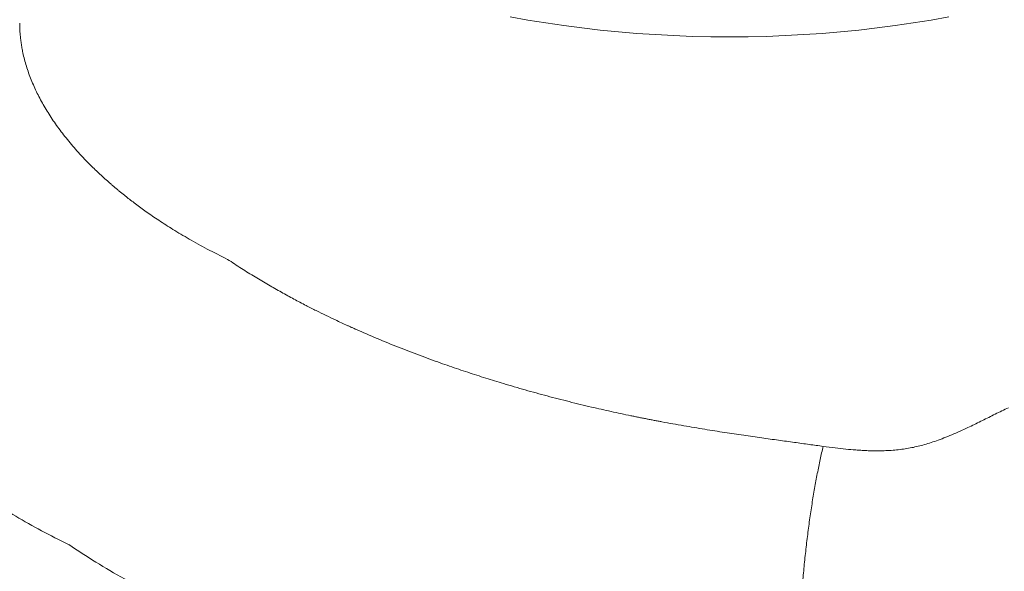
# Model space of a CAD drawing. Header units: millimetres. Extents: x 8 to 693, y 12 to 484.
# Tile 34 of 46: x 575 to 609, y 144 to 163. Entities that reach past the tile are written whole.
import ezdxf

# ---------------------------------------------------------------- set-up
doc = ezdxf.new("R2010")
doc.units = ezdxf.units.MM

msp = doc.modelspace()

# ---------------------------------------------------------------- linework, layer by layer
at = {"color": 252, "linetype": 'Continuous', "lineweight": 0, "flags": 128}
msp.add_lwpolyline([(592.059, 162.609), (592.659, 162.502), (593.264, 162.403), (593.873, 162.314), (594.485, 162.234), (595.102, 162.163), (595.721, 162.102), (596.343, 162.05), (596.967, 162.007), (597.592, 161.974), (598.219, 161.95), (598.847, 161.936), (599.475, 161.931), (600.104, 161.936), (600.731, 161.95), (601.358, 161.974), (601.984, 162.007), (602.608, 162.05), (603.23, 162.102), (603.849, 162.163), (604.465, 162.234), (605.078, 162.314), (605.687, 162.403), (606.292, 162.502), (606.892, 162.609)], dxfattribs=at)
at = {"color": 252, "linetype": 'Continuous', "lineweight": 0}
for points, knots in [([(575.476, 162.397), (575.476, 162.368), (575.476, 162.292), (575.481, 162.168), (575.49, 162.022), (575.505, 161.872), (575.525, 161.717), (575.551, 161.559), (575.602, 161.3), (575.696, 160.941), (575.858, 160.482), (576.027, 160.103), (576.181, 159.805), (576.302, 159.588), (576.433, 159.371), (576.573, 159.154), (576.771, 158.869), (577.042, 158.511), (577.411, 158.074), (577.784, 157.679), (578.147, 157.327), (578.394, 157.102), (578.564, 156.954), (578.645, 156.885), (578.727, 156.815), (578.81, 156.745), (578.896, 156.676), (578.982, 156.606), (579.144, 156.477), (579.397, 156.282), (579.765, 156.014), (580.187, 155.724), (580.669, 155.415), (581.214, 155.09), (581.827, 154.75), (582.274, 154.528), (582.505, 154.412)], [0, 0, 0, 0, 0.01094, 0.02852, 0.046506, 0.064898, 0.083695, 0.102899, 0.12251, 0.176947, 0.231411, 0.285905, 0.311607, 0.337317, 0.363034, 0.388758, 0.414491, 0.464662, 0.516873, 0.571127, 0.608056, 0.645876, 0.654489, 0.663147, 0.67185, 0.680598, 0.689391, 0.698229, 0.707112, 0.738358, 0.773136, 0.811446, 0.853287, 0.89866, 0.947564, 1, 1, 1, 1]), ([(577.131, 144.775), (576.822, 144.929), (576.204, 145.236), (575.337, 145.728), (574.52, 146.24), (573.761, 146.771), (573.007, 147.363), (572.279, 148.019), (571.592, 148.74), (570.998, 149.478), (570.513, 150.203), (570.125, 150.911), (569.827, 151.598), (569.605, 152.284), (569.453, 152.968), (569.382, 153.549), (569.358, 154.026), (569.359, 154.401), (569.384, 154.772), (569.427, 155.139), (569.478, 155.5), (569.539, 155.852), (569.561, 156.075), (569.572, 156.183)], [0, 0, 0, 0, 0.0523, 0.104428, 0.156301, 0.20785, 0.259018, 0.322458, 0.385531, 0.448427, 0.511313, 0.567754, 0.623885, 0.679577, 0.734872, 0.789789, 0.820445, 0.850936, 0.881132, 0.911163, 0.941174, 0.971298, 1, 1, 1, 1]), ([(582.505, 154.412), (582.661, 154.31), (582.966, 154.108), (583.428, 153.822), (583.878, 153.554), (584.317, 153.305), (584.741, 153.073), (585.134, 152.866), (585.497, 152.682), (585.829, 152.519), (586.178, 152.352), (586.431, 152.235), (586.592, 152.162), (586.635, 152.142), (586.677, 152.123), (586.718, 152.105), (586.76, 152.086), (586.801, 152.068), (587.066, 151.949), (587.556, 151.737), (588.274, 151.445), (588.986, 151.17), (589.564, 150.96), (590.008, 150.805), (590.318, 150.699), (590.626, 150.596), (590.931, 150.496), (591.234, 150.4), (591.534, 150.307), (591.977, 150.172), (592.567, 149.999), (593.308, 149.795), (594.055, 149.602), (594.777, 149.428), (595.472, 149.27), (595.961, 149.166), (596.271, 149.102), (596.403, 149.075), (596.534, 149.049), (596.666, 149.023), (596.797, 148.997), (596.929, 148.972), (597.061, 148.947), (597.394, 148.884), (597.92, 148.79), (598.628, 148.671), (599.303, 148.564), (599.946, 148.468), (600.554, 148.381), (601.125, 148.301), (601.66, 148.228), (602.163, 148.16), (602.486, 148.115), (602.643, 148.094)], [0, 0, 0, 0, 0.0296, 0.057912, 0.084938, 0.110676, 0.135127, 0.158292, 0.177612, 0.195935, 0.213262, 0.234607, 0.236895, 0.239161, 0.241404, 0.243626, 0.245826, 0.248004, 0.250161, 0.288163, 0.325183, 0.361222, 0.39628, 0.411702, 0.426927, 0.441954, 0.456784, 0.471417, 0.485852, 0.50009, 0.535045, 0.569985, 0.604911, 0.639823, 0.670536, 0.70124, 0.70727, 0.7133, 0.71933, 0.725359, 0.731388, 0.737416, 0.743445, 0.749473, 0.783212, 0.815513, 0.846376, 0.875806, 0.903803, 0.92991, 0.954642, 0.978004, 1, 1, 1, 1]), ([(602.643, 148.094), (602.777, 148.075), (603.034, 148.041), (603.401, 148.001), (603.692, 147.974), (603.916, 147.959), (604.08, 147.95), (604.257, 147.943), (604.463, 147.94), (604.7, 147.944), (604.944, 147.957), (605.182, 147.979), (605.413, 148.009), (605.637, 148.047), (605.855, 148.095), (606.074, 148.152), (606.302, 148.222), (606.543, 148.305), (606.798, 148.402), (607.066, 148.513), (607.333, 148.632), (607.655, 148.784), (608.028, 148.965), (608.464, 149.186), (608.759, 149.328), (608.908, 149.4)], [0, 0, 0, 0, 0.063076, 0.120301, 0.171686, 0.199238, 0.224771, 0.24829, 0.281527, 0.320368, 0.358079, 0.394709, 0.430315, 0.464955, 0.498696, 0.532011, 0.567853, 0.606277, 0.647326, 0.691038, 0.737442, 0.779089, 0.851626, 0.924505, 1, 1, 1, 1]), ([(602.643, 148.094), (602.609, 147.946), (602.541, 147.649), (602.444, 147.174), (602.352, 146.674), (602.264, 146.15), (602.183, 145.606), (602.109, 145.046), (602.042, 144.472), (601.984, 143.89), (601.935, 143.304), (601.895, 142.719), (601.865, 142.14), (601.845, 141.57), (601.835, 141.016), (601.835, 140.48), (601.844, 139.965), (601.857, 139.639), (601.864, 139.477)], [0, 0, 0, 0, 0.058437, 0.118067, 0.178787, 0.240475, 0.302999, 0.366213, 0.429962, 0.494081, 0.558401, 0.622748, 0.686949, 0.750833, 0.814234, 0.876993, 0.93896, 1, 1, 1, 1]), ([(599.818, 138.723), (599.515, 138.748), (598.897, 138.8), (597.964, 138.842), (597.017, 138.891), (596.062, 138.949), (595.1, 139.03), (594.131, 139.128), (593.037, 139.258), (591.817, 139.431), (590.476, 139.658), (589.14, 139.926), (587.756, 140.247), (586.334, 140.624), (584.886, 141.066), (583.474, 141.556), (582.193, 142.06), (581.039, 142.569), (580.006, 143.073), (579.007, 143.61), (578.043, 144.174), (577.436, 144.574), (577.132, 144.774)], [0, 0, 0, 0, 0.036932, 0.075199, 0.113398, 0.15182, 0.190685, 0.229778, 0.269063, 0.323395, 0.378111, 0.433252, 0.488686, 0.551573, 0.614468, 0.677542, 0.740981, 0.79215, 0.843699, 0.895572, 0.947699, 1, 1, 1, 1])]:
    msp.add_open_spline(points, degree=3, knots=knots, dxfattribs=at)

doc.saveas('drawing.dxf')
